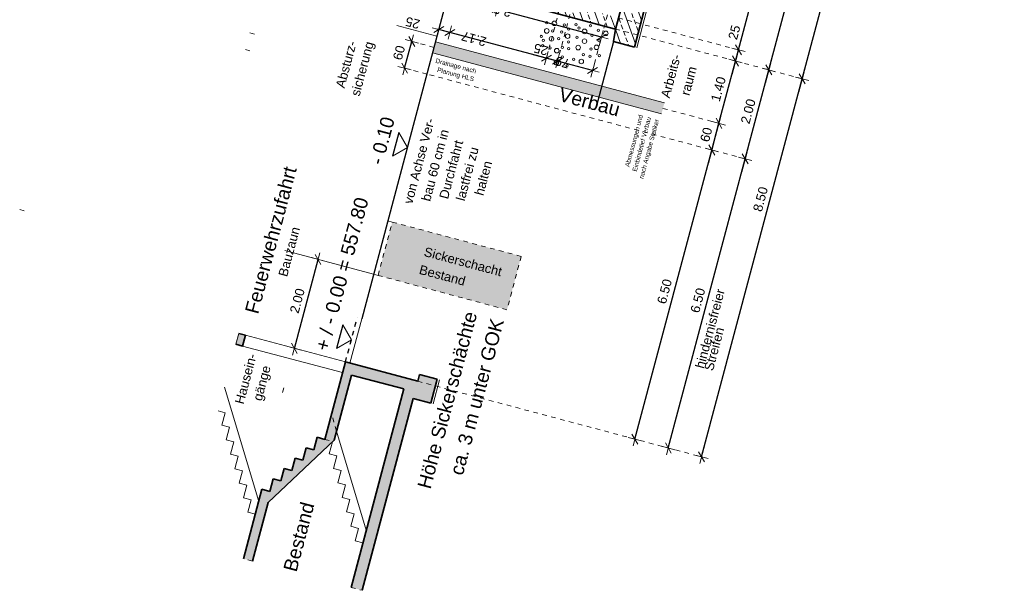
# Model space of a CAD drawing. Header units: metres. Extents: x 4462371 to 4462630, y 5328161 to 5328403.
# Tile 22 of 152: x 4462429 to 4462450, y 5328189 to 5328201. Entities that reach past the tile are written whole.
import ezdxf

# ---------------------------------------------------------------- set-up
doc = ezdxf.new("R2010")
doc.units = ezdxf.units.M
doc.header["$PDMODE"] = 65
doc.linetypes.add('AUSGEZOGEN', pattern=[0])
doc.linetypes.add('VERDECKT2_S2', pattern=[0.15, 0.1, -0.05])
for name, color, linetype, lineweight in [('Maßlinie_Allgemein', 7, 'AUSGEZOGEN', 13), ('Schraffur', 7, 'AUSGEZOGEN', 158), ('Standard', 7, 'AUSGEZOGEN', 13)]:
    doc.layers.add(name, color=color, linetype=linetype, lineweight=lineweight)
doc.styles.add('ARIAL', font='ARIAL.TTF')
doc.dimstyles.new('_DIMSTYLE_12', dxfattribs={"dimtxt": 0.2, "dimasz": 0.3, "dimexe": 0, "dimexo": 0, "dimgap": 0.1, "dimtad": 2, "dimrnd": 0.01, "dimzin": 4, "dimdsep": 46, "dimtxsty": 'ARIAL', "dimblk1": 'ALL_ML_STRICH', "dimblk2": 'ALL_ML_STRICH', "dimsah": 1, "dimcen": 0, "dimclrd": 7, "dimclre": 7, "dimclrt": 7, "dimadec": 0, "dimazin": 0, "dimtfac": 1, "dimtdec": 0, "dimtix": 1, "dimtmove": 2, "dimatfit": 3, "dimfxl": 0, "dimtzin": 0, "dimlwd": 0, "dimlwe": 13, "dimarcsym": 0})
doc.dimstyles.new('_DIMSTYLE_14', dxfattribs={"dimtxt": 0.2, "dimasz": 0.3, "dimexe": 0, "dimexo": 0, "dimgap": 0.1, "dimtad": 2, "dimdec": 1, "dimlfac": 100, "dimrnd": 1, "dimzin": 4, "dimdsep": 46, "dimtxsty": 'ARIAL', "dimblk1": 'ALL_ML_STRICH', "dimblk2": 'ALL_ML_STRICH', "dimsah": 1, "dimcen": 0, "dimclrd": 7, "dimclre": 7, "dimclrt": 7, "dimadec": 0, "dimazin": 0, "dimtfac": 1, "dimtdec": 0, "dimtix": 1, "dimtmove": 2, "dimatfit": 3, "dimfxl": 0, "dimtvp": 1.2, "dimtzin": 0, "dimlwd": 0, "dimlwe": 13, "dimarcsym": 0})
doc.dimstyles.new('_DIMSTYLE_18', dxfattribs={"dimtxt": 0.2, "dimasz": 0.3, "dimexe": 0, "dimexo": 1e-06, "dimgap": 0.1, "dimtad": 2, "dimdec": 1, "dimlfac": 100, "dimrnd": 0.5, "dimzin": 4, "dimdsep": 46, "dimtxsty": 'ARIAL', "dimblk1": 'ALL_ML_STRICH', "dimblk2": 'ALL_ML_STRICH', "dimsah": 1, "dimcen": 0, "dimse1": 1, "dimse2": 1, "dimclrd": 7, "dimclre": 7, "dimclrt": 7, "dimadec": 0, "dimazin": 0, "dimtfac": 1, "dimtdec": 0, "dimtix": 1, "dimtmove": 2, "dimatfit": 3, "dimfxl": 0, "dimtvp": 1.2, "dimtzin": 0, "dimlwd": 0, "dimlwe": 13, "dimarcsym": 0})
doc.dimstyles.new('_DIMSTYLE_20', dxfattribs={"dimtxt": 0.2, "dimasz": 0.3, "dimexe": 0, "dimexo": 0, "dimgap": 0.1, "dimtad": 2, "dimdec": 1, "dimlfac": 100, "dimrnd": 0.5, "dimzin": 4, "dimdsep": 46, "dimtxsty": 'ARIAL', "dimblk1": 'ALL_ML_STRICH', "dimblk2": 'ALL_ML_STRICH', "dimsah": 1, "dimcen": 0, "dimclrd": 7, "dimclre": 7, "dimclrt": 7, "dimadec": 0, "dimazin": 0, "dimtfac": 1, "dimtdec": 0, "dimtix": 1, "dimtmove": 2, "dimatfit": 3, "dimfxl": 0, "dimtvp": 1.2, "dimtzin": 0, "dimlwd": 0, "dimlwe": 13, "dimarcsym": 0})
doc.dimstyles.new('_DIMSTYLE_23', dxfattribs={"dimtxt": 0.2, "dimasz": 0.3, "dimexe": 0, "dimexo": 0, "dimgap": 0.1, "dimtad": 2, "dimdec": 1, "dimlfac": 100, "dimrnd": 1, "dimzin": 4, "dimdsep": 46, "dimtxsty": 'ARIAL', "dimblk1": 'ALL_ML_STRICH', "dimblk2": 'ALL_ML_STRICH', "dimsah": 1, "dimcen": 0, "dimclrd": 7, "dimclre": 7, "dimclrt": 7, "dimadec": 0, "dimazin": 0, "dimtfac": 1, "dimtdec": 0, "dimtix": 1, "dimtmove": 2, "dimatfit": 3, "dimfxl": 0, "dimtzin": 0, "dimlwd": 0, "dimlwe": 13, "dimarcsym": 0})
doc.dimstyles.new('_DIMSTYLE_3', dxfattribs={"dimtxt": 0.2, "dimasz": 0.3, "dimexe": 0, "dimexo": 0, "dimgap": 0.1, "dimtad": 2, "dimrnd": 0.005, "dimzin": 4, "dimdsep": 46, "dimtxsty": 'ARIAL', "dimblk1": 'ALL_ML_STRICH', "dimblk2": 'ALL_ML_STRICH', "dimsah": 1, "dimcen": 0, "dimclrd": 7, "dimclre": 7, "dimclrt": 7, "dimadec": 0, "dimazin": 0, "dimtfac": 1, "dimtdec": 0, "dimtix": 1, "dimtmove": 2, "dimatfit": 3, "dimfxl": 0, "dimtzin": 0, "dimlwd": 0, "dimlwe": 13, "dimarcsym": 0})
pattern_1 = [(110, (0, 0), (-0.281907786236, -0.102606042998), []), (110, (-0.14095, -0.0513), (-0.281907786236, -0.102606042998), [0.1, -0.05])]

# ---------------------------------------------------------------- blocks, each defined once
blk = doc.blocks.new('ALL_ML_STRICH')
at = {"color": 0, "linetype": 'ByBlock', "lineweight": -2}
for p, q in [((-1, 0), (0.5, 0)), ((-0.3, -0.3), (0.3, 0.3)), ((0, -0.5), (0, 0.5))]:
    blk.add_line(p, q, dxfattribs=at)
blk = doc.blocks.new('*D435')
at = {"layer": 'DEFPOINTS', "color": 7, "linetype": 'AUSGEZOGEN', "lineweight": 13}
for p in [(4462434.527, 5328196.132), (4462433.674, 5328194.29), (4462434.737, 5328194.007)]:
    blk.add_point(p, dxfattribs=at)
at = {"layer": 'Maßlinie_Allgemein', "color": 7, "linetype": 'AUSGEZOGEN', "lineweight": -2}
for p, q in [((4462434.737, 5328194.007), (4462435.252, 5328195.939)), ((4462435.252, 5328195.939), (4462435.252, 5328195.939)), ((4462434.737, 5328194.007), (4462434.737, 5328194.007))]:
    blk.add_line(p, q, dxfattribs=at)
at = {"layer": 'Maßlinie_Allgemein', "color": 7, "linetype": 'AUSGEZOGEN', "lineweight": 13, "xscale": 0.3, "yscale": 0.3, "zscale": 0.3}
for p, rotation in [((4462435.252, 5328195.939), 75.0861847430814), ((4462434.737, 5328194.007), 255.0861847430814)]:
    blk.add_blockref('ALL_ML_STRICH', p, dxfattribs=dict(at, rotation=rotation))
at = {"layer": 'Maßlinie_Allgemein', "color": 7, "linetype": 'AUSGEZOGEN', "lineweight": 13, "insert": (4462434.801, 5328195.04), "char_height": 0.2, "width": 0.8, "attachment_point": 5, "rotation": 75.0862, "style": 'ARIAL'}
blk.add_mtext('\\A1;{\\A1;{2.00\\H0.132000;\\S^ ;}}', dxfattribs=at)
blk = doc.blocks.new('*D437')
at = {"layer": 'DEFPOINTS', "color": 7, "linetype": 'AUSGEZOGEN', "lineweight": 13}
for p in [(4462442.362, 5328198.702), (4462437.419, 5328193.292), (4462442.864, 5328191.842)]:
    blk.add_point(p, dxfattribs=at)
at = {"layer": 'Maßlinie_Allgemein', "color": 7, "linetype": 'AUSGEZOGEN', "lineweight": -2}
for p, q in [((4462442.864, 5328191.842), (4462444.537, 5328198.123)), ((4462444.537, 5328198.123), (4462444.537, 5328198.123)), ((4462442.864, 5328191.842), (4462442.864, 5328191.842))]:
    blk.add_line(p, q, dxfattribs=at)
at = {"layer": 'Maßlinie_Allgemein', "color": 7, "linetype": 'AUSGEZOGEN', "lineweight": 13, "xscale": 0.3, "yscale": 0.3, "zscale": 0.3}
for p, rotation in [((4462444.537, 5328198.123), 75.08618496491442), ((4462442.864, 5328191.842), 255.0861849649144)]:
    blk.add_blockref('ALL_ML_STRICH', p, dxfattribs=dict(at, rotation=rotation))
at = {"layer": 'Maßlinie_Allgemein', "color": 7, "linetype": 'AUSGEZOGEN', "lineweight": 13, "insert": (4462443.447, 5328193.606), "char_height": 0.2, "width": 0.01, "attachment_point": 1, "rotation": 75.0862, "line_spacing_factor": 0.60241, "style": 'ARIAL'}
blk.add_mtext('hindernisfreier Streifen', dxfattribs=at)
at = {"layer": 'Maßlinie_Allgemein', "color": 7, "linetype": 'AUSGEZOGEN', "lineweight": 13, "insert": (4462443.507, 5328195.049), "char_height": 0.2, "width": 0.8, "attachment_point": 5, "rotation": 75.0862, "style": 'ARIAL'}
blk.add_mtext('\\A1;{\\A1;{6.50\\H0.132000;\\S^ ;}}', dxfattribs=at)
blk = doc.blocks.new('*D438')
at = {"layer": 'DEFPOINTS', "color": 7, "linetype": 'AUSGEZOGEN', "lineweight": 13}
for p in [(4462441.476, 5328201.008), (4462442.362, 5328198.702), (4462444.537, 5328198.123)]:
    blk.add_point(p, dxfattribs=at)
at = {"layer": 'Maßlinie_Allgemein', "color": 7, "linetype": 'AUSGEZOGEN', "lineweight": -2}
for p, q in [((4462444.537, 5328198.123), (4462445.051, 5328200.056)), ((4462445.051, 5328200.056), (4462445.051, 5328200.056)), ((4462444.537, 5328198.123), (4462444.537, 5328198.123))]:
    blk.add_line(p, q, dxfattribs=at)
at = {"layer": 'Maßlinie_Allgemein', "color": 7, "linetype": 'AUSGEZOGEN', "lineweight": 13, "xscale": 0.3, "yscale": 0.3, "zscale": 0.3}
for p, rotation in [((4462445.051, 5328200.056), 75.08618496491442), ((4462444.537, 5328198.123), 255.0861849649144)]:
    blk.add_blockref('ALL_ML_STRICH', p, dxfattribs=dict(at, rotation=rotation))
at = {"layer": 'Maßlinie_Allgemein', "color": 7, "linetype": 'AUSGEZOGEN', "lineweight": 13, "insert": (4462444.601, 5328199.156), "char_height": 0.2, "width": 0.8, "attachment_point": 5, "rotation": 75.0862, "style": 'ARIAL'}
blk.add_mtext('\\A1;{\\A1;{2.00\\H0.132000;\\S^ ;}}', dxfattribs=at)
blk = doc.blocks.new('*D439')
at = {"layer": 'DEFPOINTS', "color": 7, "linetype": 'AUSGEZOGEN', "lineweight": 13}
for p in [(4462440.256, 5328209.871), (4462441.476, 5328201.008), (4462445.051, 5328200.056)]:
    blk.add_point(p, dxfattribs=at)
at = {"layer": 'Maßlinie_Allgemein', "color": 7, "linetype": 'AUSGEZOGEN', "lineweight": -2}
for p, q in [((4462445.051, 5328200.056), (4462447.175, 5328208.028)), ((4462447.175, 5328208.028), (4462447.175, 5328208.028)), ((4462445.051, 5328200.056), (4462445.051, 5328200.056))]:
    blk.add_line(p, q, dxfattribs=at)
at = {"layer": 'Maßlinie_Allgemein', "color": 7, "linetype": 'AUSGEZOGEN', "lineweight": 13, "xscale": 0.3, "yscale": 0.3, "zscale": 0.3}
for p, rotation in [((4462447.175, 5328208.028), 75.08618496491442), ((4462445.051, 5328200.056), 255.0861849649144)]:
    blk.add_blockref('ALL_ML_STRICH', p, dxfattribs=dict(at, rotation=rotation))
at = {"layer": 'Maßlinie_Allgemein', "color": 7, "linetype": 'AUSGEZOGEN', "lineweight": 13, "insert": (4462445.92, 5328204.108), "char_height": 0.2, "width": 0.8, "attachment_point": 5, "rotation": 75.0862, "style": 'ARIAL'}
blk.add_mtext('\\A1;{\\A1;{8.25\\H0.132000;\\S^ ;}}', dxfattribs=at)
blk = doc.blocks.new('*D627')
at = {"layer": 'DEFPOINTS', "color": 7, "linetype": 'AUSGEZOGEN', "lineweight": 13}
for p in [(4462441.476, 5328201.008), (4462437.419, 5328193.292), (4462443.588, 5328191.649)]:
    blk.add_point(p, dxfattribs=at)
at = {"layer": 'Maßlinie_Allgemein', "color": 7, "linetype": 'AUSGEZOGEN', "lineweight": -2}
for p, q in [((4462443.588, 5328191.649), (4462445.776, 5328199.863)), ((4462445.776, 5328199.863), (4462445.776, 5328199.863)), ((4462443.588, 5328191.649), (4462443.588, 5328191.649))]:
    blk.add_line(p, q, dxfattribs=at)
at = {"layer": 'Maßlinie_Allgemein', "color": 7, "linetype": 'AUSGEZOGEN', "lineweight": 13, "xscale": 0.3, "yscale": 0.3, "zscale": 0.3}
for p, rotation in [((4462445.776, 5328199.863), 75.08618496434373), ((4462443.588, 5328191.649), 255.0861849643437)]:
    blk.add_blockref('ALL_ML_STRICH', p, dxfattribs=dict(at, rotation=rotation))
at = {"layer": 'Maßlinie_Allgemein', "color": 7, "linetype": 'AUSGEZOGEN', "lineweight": 13, "insert": (4462444.869, 5328197.248), "char_height": 0.2, "width": 0.8, "attachment_point": 5, "rotation": 75.0862, "style": 'ARIAL'}
blk.add_mtext('\\A1;{\\A1;{8.50\\H0.132000;\\S^ ;}}', dxfattribs=at)
blk = doc.blocks.new('*D628')
at = {"layer": 'DEFPOINTS', "color": 7, "linetype": 'AUSGEZOGEN', "lineweight": 13}
for p in [(4462445.722, 5328216.952), (4462441.476, 5328201.008), (4462445.776, 5328199.863)]:
    blk.add_point(p, dxfattribs=at)
at = {"layer": 'Maßlinie_Allgemein', "color": 7, "linetype": 'AUSGEZOGEN', "lineweight": -2}
for p, q in [((4462445.776, 5328199.863), (4462450.023, 5328215.807)), ((4462450.023, 5328215.807), (4462450.023, 5328215.807)), ((4462445.776, 5328199.863), (4462445.776, 5328199.863))]:
    blk.add_line(p, q, dxfattribs=at)
at = {"layer": 'Maßlinie_Allgemein', "color": 7, "linetype": 'AUSGEZOGEN', "lineweight": 13, "xscale": 0.3, "yscale": 0.3, "zscale": 0.3}
for p, rotation in [((4462450.023, 5328215.807), 75.08618496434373), ((4462445.776, 5328199.863), 255.0861849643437)]:
    blk.add_blockref('ALL_ML_STRICH', p, dxfattribs=dict(at, rotation=rotation))
at = {"layer": 'Maßlinie_Allgemein', "color": 7, "linetype": 'AUSGEZOGEN', "lineweight": 13, "insert": (4462447.705, 5328207.894), "char_height": 0.2, "width": 1, "attachment_point": 5, "rotation": 75.0862, "style": 'ARIAL'}
blk.add_mtext('\\A1;{\\A1;{16.50\\H0.132000;\\S^ ;}}', dxfattribs=at)
blk = doc.blocks.new('*D639')
at = {"layer": 'DEFPOINTS', "color": 7, "linetype": 'AUSGEZOGEN', "lineweight": 13}
for p in [(4462442.594, 5328198.641), (4462437.419, 5328193.292), (4462442.139, 5328192.035)]:
    blk.add_point(p, dxfattribs=at)
at = {"layer": 'Maßlinie_Allgemein', "color": 7, "linetype": 'AUSGEZOGEN', "lineweight": -2}
for p, q in [((4462442.139, 5328192.035), (4462443.812, 5328198.316)), ((4462443.812, 5328198.316), (4462443.812, 5328198.316)), ((4462442.139, 5328192.035), (4462442.139, 5328192.035))]:
    blk.add_line(p, q, dxfattribs=at)
at = {"layer": 'Maßlinie_Allgemein', "color": 7, "linetype": 'AUSGEZOGEN', "lineweight": 13, "xscale": 0.3, "yscale": 0.3, "zscale": 0.3}
for p, rotation in [((4462443.812, 5328198.316), 75.08618496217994), ((4462442.139, 5328192.035), 255.0861849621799)]:
    blk.add_blockref('ALL_ML_STRICH', p, dxfattribs=dict(at, rotation=rotation))
at = {"layer": 'Maßlinie_Allgemein', "color": 7, "linetype": 'AUSGEZOGEN', "lineweight": 13, "insert": (4462442.783, 5328195.243), "char_height": 0.2, "width": 0.8, "attachment_point": 5, "rotation": 75.0862, "style": 'ARIAL'}
blk.add_mtext('\\A1;{\\A1;{6.50\\H0.132000;\\S^ ;}}', dxfattribs=at)
blk = doc.blocks.new('*D640')
at = {"layer": 'DEFPOINTS', "color": 7, "linetype": 'AUSGEZOGEN', "lineweight": 13}
for p in [(4462442.748, 5328199.221), (4462442.594, 5328198.641), (4462443.812, 5328198.316)]:
    blk.add_point(p, dxfattribs=at)
at = {"layer": 'Maßlinie_Allgemein', "color": 7, "linetype": 'AUSGEZOGEN', "lineweight": -2}
for p, q in [((4462443.812, 5328198.316), (4462443.966, 5328198.896)), ((4462443.966, 5328198.896), (4462443.966, 5328198.896)), ((4462443.812, 5328198.316), (4462443.812, 5328198.316))]:
    blk.add_line(p, q, dxfattribs=at)
at = {"layer": 'Maßlinie_Allgemein', "color": 7, "linetype": 'AUSGEZOGEN', "lineweight": 13, "xscale": 0.3, "yscale": 0.3, "zscale": 0.3}
for p, rotation in [((4462443.966, 5328198.896), 75.08618496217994), ((4462443.812, 5328198.316), 255.0861849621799)]:
    blk.add_blockref('ALL_ML_STRICH', p, dxfattribs=dict(at, rotation=rotation))
at = {"layer": 'Maßlinie_Allgemein', "color": 7, "linetype": 'AUSGEZOGEN', "lineweight": 13, "insert": (4462443.69, 5328198.65), "char_height": 0.2, "width": 0.8, "attachment_point": 5, "rotation": 75.0862, "style": 'ARIAL'}
blk.add_mtext('\\A1;{\\A1;{60\\H0.132000;\\S^ ;}}', dxfattribs=at)
blk = doc.blocks.new('*D641')
at = {"layer": 'DEFPOINTS', "color": 7, "linetype": 'AUSGEZOGEN', "lineweight": 13}
for p in [(4462441.476, 5328201.008), (4462442.748, 5328199.221), (4462443.966, 5328198.896)]:
    blk.add_point(p, dxfattribs=at)
at = {"layer": 'Maßlinie_Allgemein', "color": 7, "linetype": 'AUSGEZOGEN', "lineweight": -2}
for p, q in [((4462443.966, 5328198.896), (4462444.327, 5328200.249)), ((4462444.327, 5328200.249), (4462444.327, 5328200.249)), ((4462443.966, 5328198.896), (4462443.966, 5328198.896))]:
    blk.add_line(p, q, dxfattribs=at)
at = {"layer": 'Maßlinie_Allgemein', "color": 7, "linetype": 'AUSGEZOGEN', "lineweight": 13, "xscale": 0.3, "yscale": 0.3, "zscale": 0.3}
for p, rotation in [((4462444.327, 5328200.249), 75.08618496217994), ((4462443.966, 5328198.896), 255.0861849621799)]:
    blk.add_blockref('ALL_ML_STRICH', p, dxfattribs=dict(at, rotation=rotation))
at = {"layer": 'Maßlinie_Allgemein', "color": 7, "linetype": 'AUSGEZOGEN', "lineweight": 13, "insert": (4462443.954, 5328199.639), "char_height": 0.2, "width": 0.8, "attachment_point": 5, "rotation": 75.0862, "style": 'ARIAL'}
blk.add_mtext('\\A1;{\\A1;{1.40\\H0.132000;\\S^ ;}}', dxfattribs=at)
blk = doc.blocks.new('*D642')
at = {"layer": 'DEFPOINTS', "color": 7, "linetype": 'AUSGEZOGEN', "lineweight": 13}
for p in [(4462441.54, 5328201.25), (4462441.476, 5328201.008), (4462444.327, 5328200.249)]:
    blk.add_point(p, dxfattribs=at)
at = {"layer": 'Maßlinie_Allgemein', "color": 7, "linetype": 'AUSGEZOGEN', "lineweight": -2}
for p, q in [((4462444.327, 5328200.249), (4462444.391, 5328200.491)), ((4462444.391, 5328200.491), (4462444.391, 5328200.491)), ((4462444.327, 5328200.249), (4462444.327, 5328200.249))]:
    blk.add_line(p, q, dxfattribs=at)
at = {"layer": 'Maßlinie_Allgemein', "color": 7, "linetype": 'AUSGEZOGEN', "lineweight": 13, "xscale": 0.3, "yscale": 0.3, "zscale": 0.3}
for p, rotation in [((4462444.327, 5328200.249), 255.0861849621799), ((4462444.391, 5328200.491), 75.08618496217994)]:
    blk.add_blockref('ALL_ML_STRICH', p, dxfattribs=dict(at, rotation=rotation))
at = {"layer": 'Maßlinie_Allgemein', "color": 7, "linetype": 'AUSGEZOGEN', "lineweight": 13, "insert": (4462444.3, 5328200.872), "char_height": 0.2, "width": 0.8, "attachment_point": 5, "rotation": 75.0862, "style": 'ARIAL'}
blk.add_mtext('\\A1;{\\A1;{25\\H0.132000;\\S^ ;}}', dxfattribs=at)
blk = doc.blocks.new('*D643')
at = {"layer": 'DEFPOINTS', "color": 7, "linetype": 'AUSGEZOGEN', "lineweight": 13}
for p in [(4462442.763, 5328205.84), (4462441.54, 5328201.25), (4462444.391, 5328200.491)]:
    blk.add_point(p, dxfattribs=at)
at = {"layer": 'Maßlinie_Allgemein', "color": 7, "linetype": 'AUSGEZOGEN', "lineweight": -2}
for p, q in [((4462444.391, 5328200.491), (4462445.613, 5328205.081)), ((4462445.613, 5328205.081), (4462445.613, 5328205.081)), ((4462444.391, 5328200.491), (4462444.391, 5328200.491))]:
    blk.add_line(p, q, dxfattribs=at)
at = {"layer": 'Maßlinie_Allgemein', "color": 7, "linetype": 'AUSGEZOGEN', "lineweight": 13, "xscale": 0.3, "yscale": 0.3, "zscale": 0.3}
for p, rotation in [((4462445.613, 5328205.081), 75.08618496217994), ((4462444.391, 5328200.491), 255.0861849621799)]:
    blk.add_blockref('ALL_ML_STRICH', p, dxfattribs=dict(at, rotation=rotation))
at = {"layer": 'Maßlinie_Allgemein', "color": 7, "linetype": 'AUSGEZOGEN', "lineweight": 13, "insert": (4462444.809, 5328202.851), "char_height": 0.2, "width": 0.8, "attachment_point": 5, "rotation": 75.0862, "style": 'ARIAL'}
blk.add_mtext('\\A1;{\\A1;{4.75\\H0.132000;\\S^ ;}}', dxfattribs=at)
blk = doc.blocks.new('*D678')
at = {"layer": 'DEFPOINTS', "color": 7, "linetype": 'AUSGEZOGEN', "lineweight": 13}
for p in [(4462440.779, 5328201.453), (4462441.54, 5328201.25), (4462441.219, 5328200.042)]:
    blk.add_point(p, dxfattribs=at)
at = {"layer": 'Maßlinie_Allgemein', "color": 7, "linetype": 'AUSGEZOGEN', "lineweight": -2}
for p, q in [((4462440.457, 5328200.245), (4462440.457, 5328200.245)), ((4462441.219, 5328200.042), (4462440.457, 5328200.245)), ((4462441.219, 5328200.042), (4462441.219, 5328200.042))]:
    blk.add_line(p, q, dxfattribs=at)
at = {"layer": 'Maßlinie_Allgemein', "color": 7, "linetype": 'AUSGEZOGEN', "lineweight": 13, "xscale": 0.3, "yscale": 0.3, "zscale": 0.3}
for p, rotation in [((4462440.457, 5328200.245), 165.0861847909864), ((4462441.219, 5328200.042), 345.0861847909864)]:
    blk.add_blockref('ALL_ML_STRICH', p, dxfattribs=dict(at, rotation=rotation))
at = {"layer": 'Maßlinie_Allgemein', "color": 7, "linetype": 'AUSGEZOGEN', "lineweight": 13, "insert": (4462440.559, 5328200.221), "char_height": 0.2, "width": 0.8, "attachment_point": 5, "rotation": 165.0862, "style": 'ARIAL'}
blk.add_mtext('\\A1;{\\A1;{79\\H0.132000;\\S^ ;}}', dxfattribs=at)
blk = doc.blocks.new('*D679')
at = {"layer": 'DEFPOINTS', "color": 7, "linetype": 'AUSGEZOGEN', "lineweight": 13}
for p in [(4462440.537, 5328201.517), (4462440.779, 5328201.453), (4462440.457, 5328200.245)]:
    blk.add_point(p, dxfattribs=at)
at = {"layer": 'Maßlinie_Allgemein', "color": 7, "linetype": 'AUSGEZOGEN', "lineweight": -2}
for p, q in [((4462440.216, 5328200.309), (4462440.216, 5328200.309)), ((4462440.457, 5328200.245), (4462440.216, 5328200.309)), ((4462440.457, 5328200.245), (4462440.457, 5328200.245))]:
    blk.add_line(p, q, dxfattribs=at)
at = {"layer": 'Maßlinie_Allgemein', "color": 7, "linetype": 'AUSGEZOGEN', "lineweight": 13, "xscale": 0.3, "yscale": 0.3, "zscale": 0.3}
for p, rotation in [((4462440.216, 5328200.309), 165.0861847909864), ((4462440.457, 5328200.245), 345.0861847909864)]:
    blk.add_blockref('ALL_ML_STRICH', p, dxfattribs=dict(at, rotation=rotation))
at = {"layer": 'Maßlinie_Allgemein', "color": 7, "linetype": 'AUSGEZOGEN', "lineweight": 13, "insert": (4462440.096, 5328200.5), "char_height": 0.2, "width": 0.8, "attachment_point": 5, "rotation": 165.0862, "style": 'ARIAL'}
blk.add_mtext('\\A1;{\\A1;{25\\H0.132000;\\S^ ;}}', dxfattribs=at)
blk = doc.blocks.new('*D680')
at = {"layer": 'DEFPOINTS', "color": 7, "linetype": 'AUSGEZOGEN', "lineweight": 13}
for p in [(4462438.438, 5328202.076), (4462440.537, 5328201.517), (4462440.216, 5328200.309)]:
    blk.add_point(p, dxfattribs=at)
at = {"layer": 'Maßlinie_Allgemein', "color": 7, "linetype": 'AUSGEZOGEN', "lineweight": -2}
for p, q in [((4462438.117, 5328200.868), (4462438.117, 5328200.868)), ((4462440.216, 5328200.309), (4462438.117, 5328200.868)), ((4462440.216, 5328200.309), (4462440.216, 5328200.309))]:
    blk.add_line(p, q, dxfattribs=at)
at = {"layer": 'Maßlinie_Allgemein', "color": 7, "linetype": 'AUSGEZOGEN', "lineweight": 13, "xscale": 0.3, "yscale": 0.3, "zscale": 0.3}
for p, rotation in [((4462438.117, 5328200.868), 165.0861847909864), ((4462440.216, 5328200.309), 345.0861847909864)]:
    blk.add_blockref('ALL_ML_STRICH', p, dxfattribs=dict(at, rotation=rotation))
at = {"layer": 'Maßlinie_Allgemein', "color": 7, "linetype": 'AUSGEZOGEN', "lineweight": 13, "insert": (4462438.639, 5328200.729), "char_height": 0.2, "width": 0.8, "attachment_point": 5, "rotation": 165.0862, "style": 'ARIAL'}
blk.add_mtext('\\A1;{\\A1;{2.17\\H0.132000;\\S^ ;}}', dxfattribs=at)
blk = doc.blocks.new('*D681')
at = {"layer": 'DEFPOINTS', "color": 7, "linetype": 'AUSGEZOGEN', "lineweight": 13}
for p in [(4462438.438, 5328202.076), (4462438.132, 5328201.899), (4462438.117, 5328200.868)]:
    blk.add_point(p, dxfattribs=at)
at = {"layer": 'Maßlinie_Allgemein', "color": 7, "linetype": 'AUSGEZOGEN', "lineweight": -2}
for p, q in [((4462437.875, 5328200.932), (4462437.875, 5328200.932)), ((4462438.117, 5328200.868), (4462437.875, 5328200.932)), ((4462438.117, 5328200.868), (4462438.117, 5328200.868))]:
    blk.add_line(p, q, dxfattribs=at)
at = {"layer": 'Maßlinie_Allgemein', "color": 7, "linetype": 'AUSGEZOGEN', "lineweight": 13, "xscale": 0.3, "yscale": 0.3, "zscale": 0.3}
for p, rotation in [((4462437.875, 5328200.932), 165.0861847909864), ((4462438.117, 5328200.868), 345.0861847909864)]:
    blk.add_blockref('ALL_ML_STRICH', p, dxfattribs=dict(at, rotation=rotation))
at = {"layer": 'Maßlinie_Allgemein', "color": 7, "linetype": 'AUSGEZOGEN', "lineweight": 13, "insert": (4462437.309, 5328201.078), "char_height": 0.2, "width": 0.8, "attachment_point": 5, "rotation": 165.0862, "style": 'ARIAL'}
blk.add_mtext('\\A1;{\\A1;{25\\H0.132000;\\S^ ;}}', dxfattribs=at)
blk = doc.blocks.new('*D682')
at = {"layer": 'DEFPOINTS', "color": 7, "linetype": 'AUSGEZOGEN', "lineweight": 13}
for p in [(4462440.225, 5328205.423), (4462441.54, 5328201.25), (4462441.412, 5328200.767)]:
    blk.add_point(p, dxfattribs=at)
at = {"layer": 'Maßlinie_Allgemein', "color": 7, "linetype": 'AUSGEZOGEN', "lineweight": -2}
for p, q in [((4462439.146, 5328201.37), (4462439.146, 5328201.37)), ((4462441.412, 5328200.767), (4462439.146, 5328201.37)), ((4462441.412, 5328200.767), (4462441.412, 5328200.767))]:
    blk.add_line(p, q, dxfattribs=at)
at = {"layer": 'Maßlinie_Allgemein', "color": 7, "linetype": 'AUSGEZOGEN', "lineweight": 13, "xscale": 0.3, "yscale": 0.3, "zscale": 0.3}
for p, rotation in [((4462439.146, 5328201.37), 165.0861850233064), ((4462441.412, 5328200.767), 345.0861850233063)]:
    blk.add_blockref('ALL_ML_STRICH', p, dxfattribs=dict(at, rotation=rotation))
at = {"layer": 'Maßlinie_Allgemein', "color": 7, "linetype": 'AUSGEZOGEN', "lineweight": 13, "insert": (4462439.186, 5328201.363), "char_height": 0.2, "width": 0.8, "attachment_point": 5, "rotation": 165.0862, "style": 'ARIAL'}
blk.add_mtext('\\A1;{\\A1;{2.34\\H0.132000;\\S^ ;}}', dxfattribs=at)
blk = doc.blocks.new('*D684')
at = {"layer": 'DEFPOINTS', "color": 7, "linetype": 'AUSGEZOGEN', "lineweight": 13}
for p in [(4462437.772, 5328200.546), (4462437.134, 5328200.095), (4462437.618, 5328199.966)]:
    blk.add_point(p, dxfattribs=at)
at = {"layer": 'Maßlinie_Allgemein', "color": 7, "linetype": 'AUSGEZOGEN', "lineweight": -2}
blk.add_line((4462437.134, 5328200.095), (4462437.289, 5328200.675), dxfattribs=at)
at = {"layer": 'Maßlinie_Allgemein', "color": 7, "linetype": 'AUSGEZOGEN', "lineweight": 13, "xscale": 0.3, "yscale": 0.3, "zscale": 0.3}
for p, rotation in [((4462437.289, 5328200.675), 75.08618498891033), ((4462437.134, 5328200.095), 255.0861849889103)]:
    blk.add_blockref('ALL_ML_STRICH', p, dxfattribs=dict(at, rotation=rotation))
at = {"layer": 'Maßlinie_Allgemein', "color": 7, "linetype": 'AUSGEZOGEN', "lineweight": 13, "insert": (4462437.013, 5328200.429), "char_height": 0.2, "width": 0.8, "attachment_point": 5, "rotation": 75.0862, "style": 'ARIAL'}
blk.add_mtext('\\A1;{\\A1;{60\\H0.132000;\\S^ ;}}', dxfattribs=at)

msp = doc.modelspace()

# ---------------------------------------------------------------- hatches: boundary and pattern name
at = {"layer": 'Schraffur', "linetype": 'AUSGEZOGEN', "lineweight": 18}
h = msp.add_hatch(dxfattribs=at)
h.set_pattern_fill('SCHRAFFUR_7', scale=0.1, angle=65, style=0, pattern_type=2)
h.set_pattern_definition(pattern_1)
h.paths.add_polyline_path([(4462441.78186, 5328201.18548), (4462441.54028, 5328201.24982), (4462438.19673, 5328202.14033), (4462438.13239, 5328201.89875), (4462441.47594, 5328201.00824), (4462441.71752, 5328200.9439)], flags=0)
h = msp.add_hatch(dxfattribs=at)
h.set_pattern_fill('SCHRAFFUR_7', scale=0.1, angle=65, style=0, pattern_type=2)
h.set_pattern_definition(pattern_1)
h.paths.add_polyline_path([(4462441.67331, 5328200.67108), (4462442.03327, 5328200.57522), (4462442.1299, 5328200.54948), (4462442.33579, 5328201.32253), (4462442.23916, 5328201.34827), (4462441.85263, 5328201.45121), (4462441.71752, 5328200.9439)], flags=0)
at = {"layer": 'Standard', "linetype": 'AUSGEZOGEN', "lineweight": 13}
for color, points in [(255, [(4462442.78066, 5328199.3413), (4462437.80424, 5328200.6667), (4462437.7399, 5328200.42513), (4462442.71631, 5328199.09972)]), (255, [(4462439.35846, 5328194.84564), (4462439.6673, 5328196.00522), (4462436.86498, 5328196.75158), (4462436.55615, 5328195.592)]), (254, [(4462433.61217, 5328194.05798), (4462433.67394, 5328194.28989), (4462433.52899, 5328194.3285), (4462433.46722, 5328194.09658)]), (254, [(4462435.84814, 5328193.71082), (4462435.54615, 5328192.57693), (4462435.65562, 5328192.21084), (4462435.97964, 5328193.42743), (4462437.11602, 5328193.12477), (4462435.96817, 5328188.81501), (4462436.20975, 5328188.75067), (4462437.319, 5328192.91548), (4462437.70552, 5328192.81254), (4462437.8445, 5328193.33435), (4462437.45798, 5328193.43729), (4462437.41937, 5328193.29234)]), (254, [(4462435.57087, 5328191.98401), (4462435.60335, 5328192.0146), (4462435.65562, 5328192.21084), (4462435.54615, 5328192.57693), (4462435.40033, 5328192.02943)]), (254, [(4462434.99276, 5328191.84822), (4462434.9207, 5328191.57766), (4462434.75295, 5328191.62234), (4462434.68088, 5328191.35177), (4462434.51313, 5328191.39645), (4462434.44107, 5328191.12588), (4462434.27332, 5328191.17056), (4462434.20126, 5328190.89999), (4462434.0335, 5328190.94467), (4462433.63201, 5328189.43722), (4462433.82528, 5328189.38574), (4462434.16446, 5328190.65927), (4462435.56467, 5328191.97817), (4462435.56653, 5328191.98517), (4462435.40033, 5328192.02943), (4462435.23258, 5328192.07411), (4462435.16051, 5328191.80355)])]:
    msp.add_hatch(color=color, dxfattribs=at).paths.add_polyline_path(points)

# ---------------------------------------------------------------- linework, layer by layer
at = {"layer": 'Standard', "color": 7, "linetype": 'AUSGEZOGEN', "lineweight": 25}
for p, q in [((4462438.13239, 5328201.89875), (4462436.20214, 5328194.6514)), ((4462441.67331, 5328200.67108), (4462441.2937, 5328199.24577)), ((4462437.00502, 5328198.6962), (4462436.86853, 5328198.18373)), ((4462435.78884, 5328194.51846), (4462435.65235, 5328194.00599))]:
    msp.add_line(p, q, dxfattribs=at)
at = {"layer": 'Standard', "color": 7, "linetype": 'AUSGEZOGEN', "lineweight": 35}
for p, q in [((4462438.13239, 5328201.89875), (4462441.71752, 5328200.9439)), ((4462441.85263, 5328201.45121), (4462441.71752, 5328200.9439)), ((4462442.33579, 5328201.32253), (4462442.1299, 5328200.54948)), ((4462441.71752, 5328200.9439), (4462441.67331, 5328200.67108)), ((4462442.1299, 5328200.54948), (4462441.67331, 5328200.67108)), ((4462433.67394, 5328194.28989), (4462433.52899, 5328194.3285)), ((4462433.61217, 5328194.05798), (4462433.67394, 5328194.28989)), ((4462433.61217, 5328194.05798), (4462433.46722, 5328194.09658)), ((4462435.40033, 5328192.02943), (4462435.84814, 5328193.71082)), ((4462435.84814, 5328193.71082), (4462437.41937, 5328193.29234)), ((4462435.60335, 5328192.0146), (4462435.97964, 5328193.42743)), ((4462435.97964, 5328193.42743), (4462437.11602, 5328193.12477)), ((4462437.45798, 5328193.43729), (4462437.41937, 5328193.29234)), ((4462437.45798, 5328193.43729), (4462437.8445, 5328193.33435)), ((4462437.8445, 5328193.33435), (4462437.70552, 5328192.81254)), ((4462437.11602, 5328193.12477), (4462435.96817, 5328188.81501)), ((4462437.319, 5328192.91548), (4462436.20975, 5328188.75067)), ((4462437.319, 5328192.91548), (4462437.70552, 5328192.81254)), ((4462435.60335, 5328192.0146), (4462434.16446, 5328190.65927)), ((4462435.16051, 5328191.80355), (4462435.23258, 5328192.07411)), ((4462435.23258, 5328192.07411), (4462435.40033, 5328192.02943)), ((4462434.9207, 5328191.57766), (4462434.99276, 5328191.84822)), ((4462434.99276, 5328191.84822), (4462435.16051, 5328191.80355)), ((4462434.68088, 5328191.35177), (4462434.75295, 5328191.62234)), ((4462434.75295, 5328191.62234), (4462434.9207, 5328191.57766)), ((4462434.44107, 5328191.12588), (4462434.51313, 5328191.39645)), ((4462434.51313, 5328191.39645), (4462434.68088, 5328191.35177)), ((4462434.20126, 5328190.89999), (4462434.27332, 5328191.17056)), ((4462434.27332, 5328191.17056), (4462434.44107, 5328191.12588)), ((4462433.63201, 5328189.43722), (4462434.0335, 5328190.94467)), ((4462434.0335, 5328190.94467), (4462434.20126, 5328190.89999)), ((4462433.82528, 5328189.38574), (4462434.16446, 5328190.65927))]:
    msp.add_line(p, q, dxfattribs=at)
at = {"layer": 'Standard', "color": 7, "linetype": 'VERDECKT2_S2', "lineweight": 18}
for p, q in [((4462440.21554, 5328200.30907), (4462440.53725, 5328201.51696)), ((4462440.77882, 5328201.45262), (4462440.45712, 5328200.24473)), ((4462441.54028, 5328201.24982), (4462441.21857, 5328200.04193)), ((4462444.39091, 5328200.49059), (4462441.78186, 5328201.18548)), ((4462441.71752, 5328200.9439), (4462444.32656, 5328200.24901)), ((4462437.77207, 5328200.54591), (4462437.28892, 5328200.6746)), ((4462445.77604, 5328199.86296), (4462444.32656, 5328200.24901)), ((4462437.1345, 5328200.09481), (4462437.61765, 5328199.96613)), ((4462444.53657, 5328198.12336), (4462437.61765, 5328199.96613)), ((4462442.74848, 5328199.22051), (4462443.96625, 5328198.89617)), ((4462436.55615, 5328195.592), (4462436.86498, 5328196.75158)), ((4462436.86498, 5328196.75158), (4462439.6673, 5328196.00522)), ((4462439.6673, 5328196.00522), (4462439.35846, 5328194.84564)), ((4462439.35846, 5328194.84564), (4462436.55615, 5328195.592)), ((4462437.41937, 5328193.29234), (4462443.58843, 5328191.64929))]:
    msp.add_line(p, q, dxfattribs=at)
at = {"layer": 'Standard', "color": 7, "linetype": 'AUSGEZOGEN', "lineweight": 13}
for p, q in [((4462442.38411, 5328201.30966), (4462442.17821, 5328200.53661)), ((4462433.86764, 5328200.83554), (4462433.77101, 5328200.86128)), ((4462433.77113, 5328200.47317), (4462433.67449, 5328200.49891)), ((4462437.193, 5328198.37172), (4462437.00502, 5328198.6962)), ((4462437.193, 5328198.37172), (4462436.86853, 5328198.18373)), ((4462428.86391, 5328196.99621), (4462428.76728, 5328197.02195)), ((4462436.20214, 5328194.6514), (4462435.94478, 5328193.68508)), ((4462433.52899, 5328194.3285), (4462433.46722, 5328194.09658)), ((4462435.97683, 5328194.19398), (4462435.78884, 5328194.51846)), ((4462435.97683, 5328194.19398), (4462435.65235, 5328194.00599)), ((4462437.75384, 5328192.79967), (4462437.89282, 5328193.32148)), ((4462433.96313, 5328190.68046), (4462433.21962, 5328193.16692)), ((4462434.48209, 5328193.05014), (4462434.50783, 5328193.14677)), ((4462433.08117, 5328192.64711), (4462433.23037, 5328192.60738)), ((4462433.23037, 5328192.60738), (4462433.15831, 5328192.33681)), ((4462433.15831, 5328192.33681), (4462433.32452, 5328192.29254)), ((4462433.32452, 5328192.29254), (4462433.25245, 5328192.02197)), ((4462436.29929, 5328190.05825), (4462435.65562, 5328192.21084)), ((4462433.25245, 5328192.02197), (4462433.41866, 5328191.97771)), ((4462433.41866, 5328191.97771), (4462433.3466, 5328191.70714)), ((4462435.56467, 5328191.97817), (4462435.49447, 5328191.7146)), ((4462433.3466, 5328191.70714), (4462433.5128, 5328191.66287)), ((4462433.5128, 5328191.66287), (4462433.44074, 5328191.3923)), ((4462435.49447, 5328191.7146), (4462435.66068, 5328191.67033)), ((4462435.66068, 5328191.67033), (4462435.58862, 5328191.39977)), ((4462433.44074, 5328191.3923), (4462433.60695, 5328191.34804)), ((4462433.60695, 5328191.34804), (4462433.53489, 5328191.07747)), ((4462435.58862, 5328191.39977), (4462435.75482, 5328191.3555)), ((4462435.75482, 5328191.3555), (4462435.68276, 5328191.08493)), ((4462433.53489, 5328191.07747), (4462433.70109, 5328191.0332)), ((4462433.70109, 5328191.0332), (4462433.62903, 5328190.76263)), ((4462435.68276, 5328191.08493), (4462435.84896, 5328191.04066)), ((4462435.84896, 5328191.04066), (4462435.7769, 5328190.7701)), ((4462433.62903, 5328190.76263), (4462433.79523, 5328190.71837)), ((4462433.79523, 5328190.71837), (4462433.72317, 5328190.4478)), ((4462435.7769, 5328190.7701), (4462435.94311, 5328190.72583)), ((4462435.94311, 5328190.72583), (4462435.87105, 5328190.45526)), ((4462433.72317, 5328190.4478), (4462433.88938, 5328190.40353)), ((4462435.87105, 5328190.45526), (4462436.03725, 5328190.41099)), ((4462436.03725, 5328190.41099), (4462435.96519, 5328190.14043)), ((4462435.96519, 5328190.14043), (4462436.1314, 5328190.09616)), ((4462436.1314, 5328190.09616), (4462436.05933, 5328189.82559)), ((4462436.05933, 5328189.82559), (4462436.22554, 5328189.78132))]:
    msp.add_line(p, q, dxfattribs=at)
at = {"layer": 'Standard', "color": 7, "linetype": 'AUSGEZOGEN', "lineweight": 18}
for p, q in [((4462437.83641, 5328200.78749), (4462436.96673, 5328201.01912)), ((4462437.80424, 5328200.6667), (4462442.78066, 5328199.3413)), ((4462437.7399, 5328200.42513), (4462442.71631, 5328199.09972)), ((4462434.52688, 5328196.13244), (4462436.45951, 5328195.61771)), ((4462435.84814, 5328193.71082), (4462433.67394, 5328194.28989)), ((4462435.78638, 5328193.47891), (4462433.61217, 5328194.05798))]:
    msp.add_line(p, q, dxfattribs=at)
at = {"layer": 'Standard', "color": 7, "linetype": 'VERDECKT2_S2', "lineweight": 13}
for p, q in [((4462436.86498, 5328196.75158), (4462436.76835, 5328196.77731)), ((4462436.55615, 5328195.592), (4462436.45951, 5328195.61774)), ((4462435.65562, 5328192.21084), (4462435.54615, 5328192.57693)), ((4462435.40033, 5328192.02943), (4462435.56653, 5328191.98517)), ((4462435.56467, 5328191.97817), (4462435.56653, 5328191.98517)), ((4462433.82528, 5328189.38574), (4462433.63201, 5328189.43722)), ((4462435.96817, 5328188.81501), (4462436.20975, 5328188.75067))]:
    msp.add_line(p, q, dxfattribs=at)
at = {"layer": 'Standard', "color": 7, "linetype": 'VERDECKT2_S2', "lineweight": 25}
msp.add_line((4462435.84814, 5328193.71082), (4462436.10551, 5328194.67714), dxfattribs=at)
at = {"layer": 'Standard', "color": 7, "linetype": 'AUSGEZOGEN', "lineweight": 13}
for centre, radius in [((4462440.22205, 5328201.08001), 0.025), ((4462440.38988, 5328201.06757), 0.05), ((4462440.60257, 5328201.03228), 0.025), ((4462440.70033, 5328200.94585), 0.025), ((4462440.85845, 5328201.0357), 0.025), ((4462440.92045, 5328200.96456), 0.025), ((4462441.17322, 5328201.01672), 0.025), ((4462440.10409, 5328200.78221), 0.025), ((4462440.22254, 5328200.90279), 0.05), ((4462440.32541, 5328200.73111), 0.05), ((4462440.35353, 5328200.90186), 0.025), ((4462440.47904, 5328200.73641), 0.025), ((4462440.54597, 5328200.87822), 0.025), ((4462440.67673, 5328200.78846), 0.05), ((4462440.87804, 5328200.76651), 0.025), ((4462441.04425, 5328200.89272), 0.05), ((4462441.20725, 5328200.8086), 0.025), ((4462441.34574, 5328200.9171), 0.025), ((4462441.50757, 5328200.8504), 0.05), ((4462440.13186, 5328200.58014), 0.025), ((4462440.14624, 5328200.6969), 0.025), ((4462440.29703, 5328200.53247), 0.025), ((4462440.56416, 5328200.54376), 0.025), ((4462440.69532, 5328200.6627), 0.025), ((4462440.69586, 5328200.51763), 0.025), ((4462440.90557, 5328200.54143), 0.05), ((4462441.04339, 5328200.68046), 0.05), ((4462441.30329, 5328200.54696), 0.05), ((4462441.35903, 5328200.6899), 0.025), ((4462440.44062, 5328200.47378), 0.05), ((4462440.56046, 5328200.33674), 0.025), ((4462441.01735, 5328200.38951), 0.025), ((4462441.15992, 5328200.35377), 0.025), ((4462441.18744, 5328200.50747), 0.025), ((4462441.3632, 5328200.36593), 0.025), ((4462440.43117, 5328200.21238), 0.05), ((4462440.66605, 5328200.14535), 0.025), ((4462440.80926, 5328200.28837), 0.025), ((4462440.97439, 5328200.23913), 0.05)]:
    msp.add_circle(centre, radius, dxfattribs=at)

# ---------------------------------------------------------------- texts
at = {"layer": 'Standard', "color": 7, "linetype": 'AUSGEZOGEN', "lineweight": 18, "style": 'ARIAL'}
for s, insert, char_height, width, attachment_point, rotation, line_spacing_factor in [('{\\fArial|i0|b0;\\H0.200000;\\W1.000000;\\C7;Absturz-}\\P{\\fArial|i0|b0;\\H0.200000;\\W1.000000;\\C7;sicherung}\\P', (4462435.76563, 5328200.20067), 0.2, 1.3200895, 2, 75.086185, 1.084337), ('{\\fArial|i0|b0;\\H0.200000;\\W1.000000;\\C7;Arbeits-}\\P{\\fArial|i0|b0;\\H0.200000;\\W1.000000;\\C7;raum}\\P', (4462442.82246, 5328199.94649), 0.2, 1.0801935, 2, 75.086185, 1.204819), ('{\\fArial|i0|b0;\\H0.100000;\\W1.000000;\\C7;Drainage nach}\\P{\\fArial|i0|b0;\\H0.100000;\\W1.000000;\\C7;Planung HLS}\\P', (4462438.70048, 5328200.07622), 0.1, 0.965319, 3, 345.086185, 1.084337), ('{\\fArial|i0|b0;\\H0.100000;\\W1.000000;\\C7;Abmessungen und}\\P{\\fArial|i0|b0;\\H0.100000;\\W1.000000;\\C7;Einbindetief Verbau}\\P{\\fArial|i0|b0;\\H0.100000;\\W1.000000;\\C7;nach Angabe Statiker}\\P', (4462442.21979, 5328199.09125), 0.1, 1.3919398, 3, 75.086185, 1.084337), ('{\\fArial|i0|b0;\\H0.200000;\\W1.000000;\\C7;von Achse Ver-}\\P{\\fArial|i0|b0;\\H0.200000;\\W1.000000;\\C7;bau 60 cm in }\\P{\\fArial|i0|b0;\\H0.200000;\\W1.000000;\\C7;Durchfahrt }\\P{\\fArial|i0|b0;\\H0.200000;\\W1.000000;\\C7;lastfrei zu }\\P{\\fArial|i0|b0;\\H0.200000;\\W1.000000;\\C7;halten}\\P', (4462437.35034, 5328198.10306), 0.2, 2.0602755, 2, 75.086185, 1.084337), ('{\\fArial|i0|b0;\\H0.200000;\\W1.000000;\\C7;Sickerschacht}\\P{\\fArial|i0|b0;\\H0.200000;\\W1.000000;\\C7;Bestand}\\P', (4462437.58836, 5328196.21051), 0.2, 1.8470152, 1, 345.086185, 1.204819), ('{\\fArial|i0|b0;\\H0.300000;\\W1.000000;\\C7;Höhe Sickerschächte}\\P{\\fArial|i0|b0;\\H0.300000;\\W1.000000;\\C7;ca. 3 m unter GOK}\\P', (4462438.42416, 5328194.83576), 0.3, 4.1307233, 3, 75.086185, 1.204819), ('{\\fArial|i0|b0;\\H0.200000;\\W1.000000;\\C7;Hausein-}\\P{\\fArial|i0|b0;\\H0.200000;\\W1.000000;\\C7;gänge}\\P', (4462433.58292, 5328193.37093), 0.2, 1.2272619, 2, 75.086185, 1.084337)]:
    msp.add_mtext(s, dxfattribs=dict(at, insert=insert, char_height=char_height, width=width, attachment_point=attachment_point, rotation=rotation, line_spacing_factor=line_spacing_factor))
for s, insert, char_height, width, attachment_point, rotation in [('\\W1.00;Verbau', (4462441.11147, 5328199.21152), 0.3, 1.5106091, 8, 345.086185), ('\\W0.98;-\\~0.10', (4462436.79182, 5328198.47857), 0.3, 1.2218178, 8, 75.086185), ('\\W1.00;Feuerwehrzufahrt', (4462433.65767, 5328194.81166), 0.3, 3.4506437, 1, 75.093853), ('\\W1.00;+\\~/\\~-\\~0.00\\~=\\~557.80', (4462435.91687, 5328195.58199), 0.3, 3.5801488, 8, 75.086185), ('\\W1.00;Bauzaun', (4462434.52688, 5328196.13244), 0.2, 1.2104707, 2, 75.086185), ('\\W1.00;Bestand', (4462434.63853, 5328189.16915), 0.3, 1.6954089, 4, 75.093853)]:
    msp.add_mtext(s, dxfattribs=dict(at, insert=insert, char_height=char_height, width=width, attachment_point=attachment_point, rotation=rotation))

# ---------------------------------------------------------------- dimensions: what is measured, and where the dimension line sits
at = {"layer": 'Maßlinie_Allgemein', "color": 7, "linetype": 'AUSGEZOGEN', "lineweight": 13}
for base, p1, p2, angle, dimstyle, picture, middle in [((4462450.02257, 5328215.80714), (4462445.77604, 5328199.86296), (4462450.02257, 5328215.80714), 75.086185, '_DIMSTYLE_3', '*D628', (4462447.70457, 5328207.89426)), ((4462447.17457, 5328208.02808), (4462445.0513, 5328200.05599), (4462447.17457, 5328208.02808), 75.086185, '_DIMSTYLE_3', '*D439', (4462445.9199, 5328204.10762)), ((4462445.61339, 5328205.08058), (4462444.39091, 5328200.49059), (4462445.61339, 5328205.08058), 75.086185, '_DIMSTYLE_3', '*D643', (4462444.80912, 5328202.85117)), ((4462439.1455903, 5328201.3701846), (4462441.4115967, 5328200.7666618), (4462439.1455903, 5328201.3701846), 165.086185, '_DIMSTYLE_12', '*D682', (4462439.1862437, 5328201.3630278)), ((4462437.87502, 5328200.93244), (4462438.1166, 5328200.8681), (4462437.87502, 5328200.93244), 165.086185, '_DIMSTYLE_14', '*D681', (4462437.30885, 5328201.07785)), ((4462438.1166, 5328200.8681), (4462440.21554, 5328200.30907), (4462438.1166, 5328200.8681), 165.086185, '_DIMSTYLE_12', '*D680', (4462438.63889, 5328200.72899)), ((4462440.21554, 5328200.30907), (4462440.45712, 5328200.24473), (4462440.21554, 5328200.30907), 165.086185, '_DIMSTYLE_14', '*D679', (4462440.09578, 5328200.49973)), ((4462440.45712, 5328200.24473), (4462441.21857, 5328200.04193), (4462440.45712, 5328200.24473), 165.086185, '_DIMSTYLE_23', '*D678', (4462440.55922, 5328200.22107)), ((4462444.39091, 5328200.49059), (4462444.32656, 5328200.24901), (4462444.39091, 5328200.49059), 75.086185, '_DIMSTYLE_20', '*D642', (4462444.30047, 5328200.87235)), ((4462445.77604, 5328199.86296), (4462443.58843, 5328191.64929), (4462445.77604, 5328199.86296), 75.086185, '_DIMSTYLE_3', '*D627', (4462444.86909, 5328197.24808)), ((4462445.0513, 5328200.05599), (4462444.53657, 5328198.12336), (4462445.0513, 5328200.05599), 75.086185, '_DIMSTYLE_3', '*D438', (4462444.60118, 5328199.15631)), ((4462444.32656, 5328200.24901), (4462443.96625, 5328198.89617), (4462444.32656, 5328200.24901), 75.086185, '_DIMSTYLE_3', '*D641', (4462443.95366, 5328199.63923)), ((4462437.28892, 5328200.6746), (4462437.61765, 5328199.96613), (4462437.77207, 5328200.54591), 75.086185, '_DIMSTYLE_18', '*D684', (4462437.01291, 5328200.42864)), ((4462443.96625, 5328198.89617), (4462443.81183, 5328198.31638), (4462443.96625, 5328198.89617), 75.086185, '_DIMSTYLE_20', '*D640', (4462443.69024, 5328198.65022)), ((4462443.81183, 5328198.31638), (4462442.13896, 5328192.03534), (4462443.81183, 5328198.31638), 75.086185, '_DIMSTYLE_3', '*D639', (4462442.78264, 5328195.2425)), ((4462435.25162, 5328195.93942), (4462434.73688, 5328194.00679), (4462435.25162, 5328195.93942), 75.086185, '_DIMSTYLE_3', '*D435', (4462434.8015, 5328195.03975))]:
    dim = msp.add_linear_dim(base=base, p1=p1, p2=p2, angle=angle, dimstyle=dimstyle, override={"dimpost": '<>', "dimclrd": 7, "dimclre": 7, "dimclrt": 7, "dimlwd": 0, "dimlwe": 13}, dxfattribs=at)
    dim.commit()
    dim.dimension.update_dxf_attribs({"geometry": picture, "text_midpoint": middle, "dimtype": 160})
dim = msp.add_linear_dim(base=(4462444.53657, 5328198.12336), p1=(4462442.86369, 5328191.84232), p2=(4462444.53657, 5328198.12336), angle=75.086185, text='<>\\Xhindernisfreier Streifen', dimstyle='_DIMSTYLE_3', override={"dimpost": '<>', "dimclrd": 7, "dimclre": 7, "dimclrt": 7, "dimlwd": 0, "dimlwe": 13}, dxfattribs=at)
dim.commit()
dim.dimension.update_dxf_attribs({"geometry": '*D437', "text_midpoint": (4462443.50738, 5328195.04948), "dimtype": 160})

doc.saveas('drawing.dxf')
